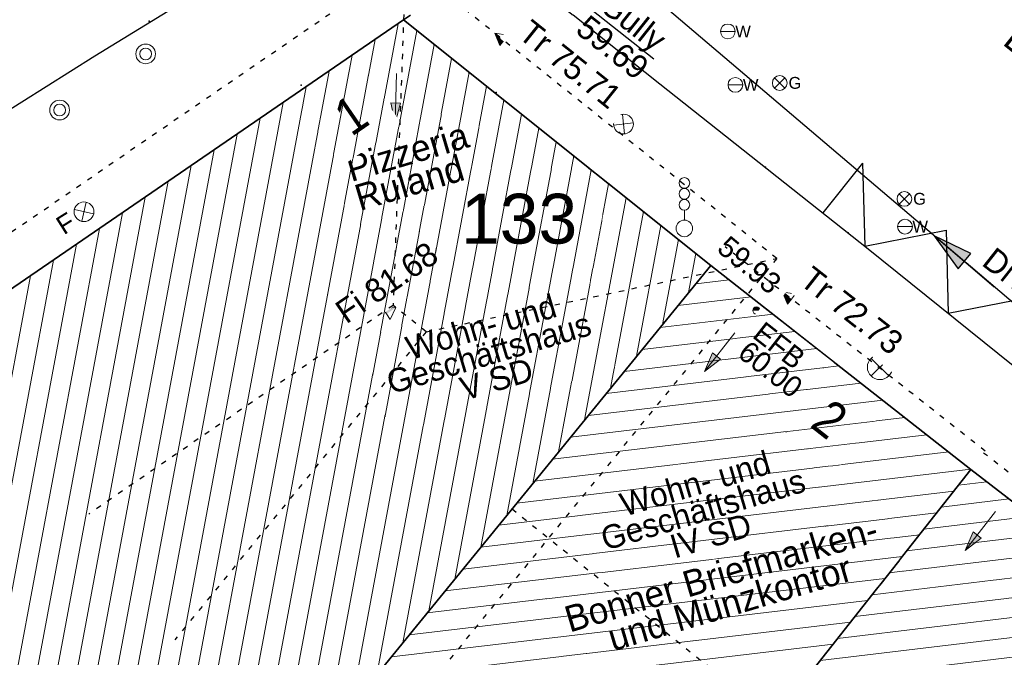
# Model space of a CAD drawing. Header units: metres. Extents: x 32365810 to 32367010, y 5620411 to 5622366.
# Tile 65 of 198: x 32366126 to 32366144, y 5622033 to 5622045. Entities that reach past the tile are written whole.
import ezdxf

# ---------------------------------------------------------------- set-up
doc = ezdxf.new("R2010")
doc.units = ezdxf.units.M
for name, pattern in [('1000.100', [0]), ('1000.196', [0.225, 0.075, -0.15]), ('1000.210', [0]), ('1000.300', [0]), ('1600.1047', [0]), ('1600.2028', [0]), ('1600.2505', [0])]:
    doc.linetypes.add(name, pattern=pattern)
doc.layers.get('0').update_dxf_attribs({"color": 1, "linetype": 'CONTINUOUS'})
for name, color, linetype in [('Beschriftung Gebäude', 7, 'CONTINUOUS'), ('Beschriftung Kanalbestand (AMT 66)', 7, 'CONTINUOUS'), ('Beschriftung Topographie', 7, 'CONTINUOUS'), ('EFB-_ Dachhöhen Bestandsgebäude (NHN)', 7, 'CONTINUOUS'), ('Fahrbahnmarkierung', 7, 'CONTINUOUS'), ('Flurstücke_Grenzpunkte', 11, 'CONTINUOUS'), ('Gasleitung', 7, 'CONTINUOUS'), ('Gebäude', 31, 'CONTINUOUS'), ('Höhen_ gemessen (NHN)', 7, 'CONTINUOUS'), ('Lagebezeichnungen', 12, 'CONTINUOUS'), ('Leitungen Kanalbestand (AMT 66)', 7, 'CONTINUOUS'), ('Symbole Topographie', 7, 'CONTINUOUS'), ('Topographie_ örtl. Aufnahme', 7, 'CONTINUOUS'), ('Wasserleitung', 7, 'CONTINUOUS'), ('weitere Entwässerungsleitungen', 7, 'CONTINUOUS')]:
    doc.layers.add(name, color=color, linetype=linetype)
doc.styles.add('Arial', font='Arial.ttf')
doc.styles.add('Beschriftung schwarz_ Stift 0.25', font='Century Gothic.ttf')
doc.styles.add('Dachhöhe NHN_ Bestand_ gemessen', font='Century Gothic.ttf')
doc.styles.add('Dachhöhe NHN_ Bestand_ gemessen_ schwarz', font='Century Gothic.ttf')
doc.styles.add('Flurstücksnummer - K 10 700', font='Arial.ttf')
doc.styles.add('Hausnummern NRW', font='Arial.ttf', dxfattribs={"width": 0.85})
doc.styles.add('Höhe NHN_ gemessen_ blau', font='Century Gothic.ttf')
doc.styles.add('Kanal Mischwasser_ Beschriftung allgemein_ dünn_ lila', font='Century Gothic.ttf')
doc.styles.add('Kanal_ Höhe_ NHN (Deckel_Sohle)_ lila', font='Century Gothic.ttf')

# ---------------------------------------------------------------- blocks, each defined once
blk = doc.blocks.new('S1000.360')
at = {"lineweight": -2}
blk.add_hatch(color=0, dxfattribs=at).paths.add_polyline_path([(0, 0.25), (0.05, 0.05), (-0.05, 0.05)], flags=0)
at = {"color": 0, "lineweight": -2}
for p, q in [((-0.05, 0.05), (0, 0.25)), ((0, 0.25), (0.05, 0.05)), ((0, 0.25), (0, -0.25)), ((0.05, 0.05), (-0.05, 0.05))]:
    blk.add_line(p, q, dxfattribs=at)
blk = doc.blocks.new('S1000.364', base_point=(0.25, 0))
at = {"color": 0, "lineweight": -2}
for p, q in [((0.075, 0.175), (0.425, -0.175)), ((0.425, 0.175), (0.075, -0.175))]:
    blk.add_line(p, q, dxfattribs=at)
blk.add_circle((0.25, 0), 0.25, dxfattribs=at)
at = {"color": 0, "lineweight": -2, "insert": (-0.5, -0.235), "char_height": 0.47, "attachment_point": 7, "line_spacing_factor": 0.69, "style": 'Arial'}
blk.add_mtext('F', dxfattribs=at)
blk = doc.blocks.new('S1000.451')
at = {"color": 0, "lineweight": -2}
for radius in [0.5, 0.3]:
    blk.add_circle((0, 0), radius, dxfattribs=at)
blk = doc.blocks.new('S1000.549', base_point=(-0.2, 0))
at = {"color": 0, "lineweight": -2}
blk.add_line((-0.45, 0), (0.05, 0), dxfattribs=at)
blk.add_circle((-0.2, 0), 0.25, dxfattribs=at)
at = {"color": 0, "lineweight": -2, "insert": (0.05246, -0.199999), "char_height": 0.4, "attachment_point": 7, "line_spacing_factor": 0.69, "style": 'Arial'}
blk.add_mtext('W', dxfattribs=at)
blk = doc.blocks.new('S1000.550', base_point=(-0.2, 0))
at = {"color": 0, "lineweight": -2}
for p, q in [((-0.376777, 0.176777), (-0.023224, -0.176777)), ((-0.376777, -0.176777), (-0.023224, 0.176777))]:
    blk.add_line(p, q, dxfattribs=at)
blk.add_circle((-0.2, 0), 0.25, dxfattribs=at)
at = {"color": 0, "lineweight": -2, "insert": (0.09684, -0.2), "char_height": 0.4, "attachment_point": 7, "line_spacing_factor": 0.69, "style": 'Arial'}
blk.add_mtext('G', dxfattribs=at)
blk = doc.blocks.new('S1000.431', base_point=(0, -0.36))
at = {"color": 0, "lineweight": -2}
blk.add_line((0, -0.22), (0, -0.05), dxfattribs=at)
for centre, radius in [((0, 0.41), 0.09), ((0, 0.225), 0.09), ((0, 0.04), 0.09), ((0, -0.36), 0.14)]:
    blk.add_circle(centre, radius, dxfattribs=at)
blk = doc.blocks.new('S1000.345')
at = {"color": 0, "lineweight": -2}
for p, q in [((-0.353554, 0.353554), (0.353554, -0.353554)), ((-0.353554, -0.353554), (0.353554, 0.353554))]:
    blk.add_line(p, q, dxfattribs=at)
blk.add_circle((0, 0), 0.5, dxfattribs=at)
blk = doc.blocks.new('S1000.114', base_point=(0, 0.366025))
at = {"lineweight": -2}
blk.add_hatch(color=0, dxfattribs=at).paths.add_polyline_path([(-0.5, -0.5), (0, 0.366026), (0, -0.5)], flags=0)
at = {"color": 0, "lineweight": -2}
for p, q in [((0, 0.366026), (-0.5, -0.5)), ((0.5, -0.5), (0, 0.366026)), ((-0.5, -0.5), (0, -0.5)), ((0, -0.5), (0.5, -0.5))]:
    blk.add_line(p, q, dxfattribs=at)
blk = doc.blocks.new('S1000.15')
at = {"color": 0, "lineweight": -2}
for p, q in [((-0.5, 0.05), (-0.485, 0.1)), ((0.495, 0.05), (-0.5, 0.05)), ((-0.5, -0.05), (-0.5, 0)), ((-0.5, 0), (0.5, 0)), ((-0.485, 0.1), (0.49, 0.1)), ((-0.475, 0.15), (-0.455, 0.2)), ((0.475, 0.15), (-0.475, 0.15)), ((-0.455, 0.2), (0.455, 0.2)), ((-0.43, 0.25), (-0.4, 0.3)), ((0.43, 0.25), (-0.43, 0.25)), ((-0.4, 0.3), (0.395, 0.3)), ((-0.355, 0.35), (-0.295, 0.4)), ((0.36, 0.35), (-0.355, 0.35)), ((-0.295, 0.4), (0.3, 0.4)), ((0.22, 0.45), (-0.215, 0.45)), ((0.3, 0.4), (0.22, 0.45)), ((0.395, 0.3), (0.36, 0.35)), ((0.455, 0.2), (0.43, 0.25)), ((0.49, 0.1), (0.475, 0.15)), ((0.5, 0), (0.495, 0.05)), ((0.495, -0.05), (-0.5, -0.05)), ((-0.475, -0.15), (-0.49, -0.1)), ((-0.49, -0.1), (0.485, -0.1)), ((0.475, -0.15), (-0.475, -0.15)), ((-0.43, -0.25), (-0.455, -0.2)), ((-0.455, -0.2), (0.46, -0.2)), ((0.425, -0.25), (-0.43, -0.25)), ((-0.355, -0.35), (-0.4, -0.3)), ((-0.4, -0.3), (0.395, -0.3)), ((0.345, -0.35), (-0.355, -0.35)), ((-0.205, -0.45), (-0.29, -0.4)), ((-0.29, -0.4), (0.285, -0.4)), ((0.2, -0.45), (-0.205, -0.45)), ((0.285, -0.4), (0.345, -0.35)), ((0.395, -0.3), (0.425, -0.25)), ((0.46, -0.2), (0.475, -0.15)), ((0.485, -0.1), (0.495, -0.05))]:
    blk.add_line(p, q, dxfattribs=at)
blk.add_circle((0, 0), 0.5, dxfattribs=at)
blk = doc.blocks.new('S1000.400')
at = {"lineweight": -2}
blk.add_hatch(color=0, dxfattribs=at).paths.add_polyline_path([(-0.49, 0), (0.49, 0), (0.479292, -0.101877), (0.447637, -0.199301), (0.396418, -0.288015), (0.327874, -0.364141), (0.245, -0.424352), (0.151418, -0.466018), (0.051219, -0.487316), (-0.051219, -0.487316), (-0.151418, -0.466018), (-0.245, -0.424352), (-0.327874, -0.364141), (-0.396418, -0.288015), (-0.447637, -0.199301), (-0.479292, -0.101877)], flags=0)
at = {"color": 0, "lineweight": -2}
blk.add_circle((0, 0), 0.5, dxfattribs=at)
for start, end in [(0, 180), (180, 0)]:
    blk.add_arc((0, 0), 0.49, start, end, dxfattribs=at)
blk = doc.blocks.new('O905')
at = {"layer": 'Flurstücke_Grenzpunkte', "color": 7, "linetype": '1600.2028', "lineweight": 35}
for p, q in [((32366138.899, 5622040.284), (32366131.333, 5622031.006)), ((32366143.852, 5622036.398), (32366138.899, 5622040.284)), ((32366136.36, 5622026.891), (32366143.852, 5622036.398)), ((32366131.284, 5622030.972), (32366127.886, 5622028.626)), ((32366131.333, 5622031.006), (32366131.284, 5622030.972)), ((32366127.886, 5622028.626), (32366133.922, 5622023.797)), ((32366133.922, 5622023.797), (32366136.36, 5622026.891))]:
    blk.add_line(p, q, dxfattribs=at)
at = {"layer": 'Flurstücke_Grenzpunkte', "color": 7, "lineweight": 18, "insert": (32366136.700846, 5622031.442035), "char_height": 0.95, "attachment_point": 8, "rotation": 16.5125223, "line_spacing_factor": 0.69, "style": 'Flurstücksnummer - K 10 700', "bg_fill": 2}
blk.add_mtext('134', dxfattribs=at)
blk = doc.blocks.new('O1274')
at = {"layer": 'Flurstücke_Grenzpunkte', "color": 7, "linetype": '1600.2028', "lineweight": 35}
for p, q in [((32366133.051, 5622044.958), (32366119.012, 5622035.329)), ((32366138.899, 5622040.284), (32366133.051, 5622044.958)), ((32366138.899, 5622040.284), (32366131.333, 5622031.006))]:
    blk.add_line(p, q, dxfattribs=at)
at = {"layer": 'Flurstücke_Grenzpunkte', "color": 7, "lineweight": 18, "insert": (32366135.2502, 5622040.684389), "char_height": 0.95, "attachment_point": 8, "line_spacing_factor": 0.69, "style": 'Flurstücksnummer - K 10 700', "bg_fill": 2}
blk.add_mtext('133', dxfattribs=at)
blk = doc.blocks.new('O1462')
at = {"layer": 'Flurstücke_Grenzpunkte', "color": 7, "linetype": '1600.2028', "lineweight": 35}
for p, q in [((32366133.183, 5622045.049), (32366133.051, 5622044.958)), ((32366138.899, 5622040.284), (32366133.051, 5622044.958)), ((32366143.852, 5622036.398), (32366138.899, 5622040.284)), ((32366148.665, 5622032.663), (32366143.852, 5622036.398))]:
    blk.add_line(p, q, dxfattribs=at)
blk = doc.blocks.new('O1916')
at = {"layer": 'Flurstücke_Grenzpunkte', "color": 7, "linetype": '1600.2028', "lineweight": 35}
for p, q in [((32366133.183, 5622045.049), (32366133.051, 5622044.958)), ((32366133.051, 5622044.958), (32366119.012, 5622035.329))]:
    blk.add_line(p, q, dxfattribs=at)
blk = doc.blocks.new('O2231')
at = {"layer": 'Gebäude', "color": 7, "linetype": '1600.2505', "lineweight": 18}
for p, q in [((32366138.899, 5622040.284), (32366131.333, 5622031.006)), ((32366143.852, 5622036.398), (32366138.899, 5622040.284)), ((32366136.36, 5622026.891), (32366143.852, 5622036.398)), ((32366131.333, 5622031.006), (32366131.284, 5622030.972)), ((32366131.284, 5622030.972), (32366136.36, 5622026.891))]:
    blk.add_line(p, q, dxfattribs=at)
at = {"layer": 'Lagebezeichnungen', "color": 7, "lineweight": 18, "insert": (32366140.950012, 5622037.080157), "char_height": 0.7, "attachment_point": 8, "rotation": 321.8690584, "line_spacing_factor": 0.69, "style": 'Hausnummern NRW', "bg_fill": 2}
blk.add_mtext('2', dxfattribs=at)
blk = doc.blocks.new('O2866')
at = {"layer": 'Gebäude', "color": 7, "linetype": '1600.2505', "lineweight": 18}
for p, q in [((32366133.051, 5622044.958), (32366119.012, 5622035.329)), ((32366138.899, 5622040.284), (32366133.051, 5622044.958)), ((32366138.899, 5622040.284), (32366131.333, 5622031.006))]:
    blk.add_line(p, q, dxfattribs=at)
at = {"layer": 'Lagebezeichnungen', "color": 7, "lineweight": 18, "insert": (32366132.248951, 5622042.856685), "char_height": 0.7, "attachment_point": 8, "rotation": 34.4376487, "line_spacing_factor": 0.69, "style": 'Hausnummern NRW', "bg_fill": 2}
blk.add_mtext('1', dxfattribs=at)
blk = doc.blocks.new('O2942')
at = {"layer": 'Gebäude', "color": 7, "linetype": '1600.2505', "lineweight": 18}
for p, q in [((32366136.36, 5622026.891), (32366143.852, 5622036.398)), ((32366148.665, 5622032.663), (32366143.852, 5622036.398)), ((32366148.665, 5622032.663), (32366141.122, 5622023.061)), ((32366136.36, 5622026.891), (32366141.122, 5622023.061))]:
    blk.add_line(p, q, dxfattribs=at)
at = {"layer": 'Lagebezeichnungen', "color": 7, "lineweight": 18, "insert": (32366144.99012, 5622034.033245), "char_height": 0.7, "attachment_point": 8, "rotation": 322.1550417, "line_spacing_factor": 0.69, "style": 'Hausnummern NRW', "bg_fill": 2}
blk.add_mtext('4', dxfattribs=at)
blk = doc.blocks.new('*X1108')
at = {"color": 253, "linetype": '1600.1047', "lineweight": 18, "true_color": 0xb2b2b2}
for p, q in [((32366139.248011, 5622040.010175), (32366138.614459, 5622039.935075)), ((32366139.666148, 5622039.682115), (32366138.273561, 5622039.51704)), ((32366140.084285, 5622039.354055), (32366137.932663, 5622039.099005)), ((32366140.502423, 5622039.025995), (32366137.591765, 5622038.68097)), ((32366140.92056, 5622038.697934), (32366137.250867, 5622038.262935)), ((32366141.338698, 5622038.369874), (32366136.909969, 5622037.844901)), ((32366141.756835, 5622038.041814), (32366136.569071, 5622037.426866)), ((32366142.174972, 5622037.713754), (32366136.228173, 5622037.008831)), ((32366142.59311, 5622037.385694), (32366135.887275, 5622036.590796)), ((32366143.011247, 5622037.057634), (32366135.546377, 5622036.172761)), ((32366143.429385, 5622036.729573), (32366135.205479, 5622035.754726)), ((32366143.847522, 5622036.401513), (32366134.864581, 5622035.336691)), ((32366143.527264, 5622035.985925), (32366134.523683, 5622034.918656)), ((32366143.199013, 5622035.569389), (32366134.182785, 5622034.500621)), ((32366142.870761, 5622035.152854), (32366133.841887, 5622034.082587)), ((32366142.54251, 5622034.736318), (32366133.500989, 5622033.664552)), ((32366142.214258, 5622034.319782), (32366133.160091, 5622033.246517)), ((32366141.886007, 5622033.903246), (32366132.819193, 5622032.828482)), ((32366141.557756, 5622033.48671), (32366132.478295, 5622032.410447)), ((32366141.229504, 5622033.070175), (32366132.137397, 5622031.992412)), ((32366140.901253, 5622032.653639), (32366131.796499, 5622031.574377)), ((32366140.573001, 5622032.237103), (32366131.455601, 5622031.156342)), ((32366140.24475, 5622031.820567), (32366131.515567, 5622030.785825)), ((32366139.916499, 5622031.404032), (32366131.924909, 5622030.456722)), ((32366139.588247, 5622030.987496), (32366132.334251, 5622030.12762)), ((32366139.259996, 5622030.57096), (32366132.743593, 5622029.798517)), ((32366138.931744, 5622030.154424), (32366133.152935, 5622029.469414)), ((32366138.603493, 5622029.737888), (32366133.562278, 5622029.140312)), ((32366138.275242, 5622029.321353), (32366133.97162, 5622028.811209)), ((32366137.94699, 5622028.904817), (32366134.380962, 5622028.482106)), ((32366137.618739, 5622028.488281), (32366134.790304, 5622028.153003)), ((32366137.290487, 5622028.071745), (32366135.199646, 5622027.823901)), ((32366136.962236, 5622027.65521), (32366135.608988, 5622027.494798)), ((32366136.633985, 5622027.238674), (32366136.018331, 5622027.165695))]:
    blk.add_line(p, q, dxfattribs=at)
blk = doc.blocks.new('*X1290')
at = {"color": 253, "linetype": '1600.1047', "lineweight": 18, "true_color": 0xb2b2b2}
for p, q in [((32366130.214677, 5622030.233733), (32366132.944586, 5622044.885013)), ((32366130.652446, 5622030.535971), (32366133.302227, 5622044.757208)), ((32366129.776908, 5622029.931495), (32366132.507241, 5622044.585049)), ((32366131.090214, 5622030.838209), (32366133.634237, 5622044.491849)), ((32366129.33914, 5622029.629257), (32366132.069896, 5622044.285085)), ((32366131.553258, 5622031.276097), (32366133.966248, 5622044.22649)), ((32366128.901371, 5622029.327018), (32366131.632551, 5622043.985121)), ((32366132.047681, 5622031.882396), (32366134.298259, 5622043.961131)), ((32366132.542104, 5622032.488694), (32366134.63027, 5622043.695772)), ((32366128.463602, 5622029.02478), (32366131.195206, 5622043.685157)), ((32366128.025834, 5622028.722542), (32366130.757861, 5622043.385193)), ((32366133.036527, 5622033.094993), (32366134.96228, 5622043.430414)), ((32366133.53095, 5622033.701292), (32366135.294291, 5622043.165055)), ((32366127.588047, 5622028.420208), (32366130.320517, 5622043.085229)), ((32366127.150252, 5622028.11783), (32366129.883172, 5622042.785266)), ((32366134.025373, 5622034.30759), (32366135.626302, 5622042.899696)), ((32366134.519796, 5622034.913889), (32366135.958313, 5622042.634337)), ((32366126.712458, 5622027.815451), (32366129.445827, 5622042.485302)), ((32366135.014218, 5622035.520188), (32366136.290324, 5622042.368978)), ((32366126.274663, 5622027.513073), (32366129.008482, 5622042.185338)), ((32366135.508641, 5622036.126487), (32366136.622334, 5622042.103619)), ((32366125.836868, 5622027.210694), (32366128.571137, 5622041.885374)), ((32366136.003064, 5622036.732785), (32366136.954345, 5622041.838261)), ((32366125.399073, 5622026.908316), (32366128.133792, 5622041.58541)), ((32366136.497487, 5622037.339084), (32366137.286356, 5622041.572902)), ((32366124.986214, 5622026.739767), (32366127.696447, 5622041.285446)), ((32366136.99191, 5622037.945383), (32366137.618367, 5622041.307543)), ((32366124.685355, 5622027.172317), (32366127.259102, 5622040.985482)), ((32366137.486333, 5622038.551681), (32366137.950378, 5622041.042184)), ((32366137.980756, 5622039.15798), (32366138.282388, 5622040.776825)), ((32366124.384497, 5622027.604867), (32366126.821757, 5622040.685518)), ((32366138.475179, 5622039.764279), (32366138.614399, 5622040.511466)), ((32366124.083638, 5622028.037417), (32366126.384412, 5622040.385554)), ((32366123.782779, 5622028.469967), (32366125.947067, 5622040.08559))]:
    blk.add_line(p, q, dxfattribs=at)
blk = doc.blocks.new('*X1313')
at = {"color": 253, "linetype": '1600.1047', "lineweight": 18, "true_color": 0xb2b2b2}
for p, q in [((32366144.156211, 5622036.161925), (32366143.614713, 5622036.096894)), ((32366144.577689, 5622035.834848), (32366143.285957, 5622035.679717)), ((32366144.999168, 5622035.507771), (32366142.9572, 5622035.262541)), ((32366145.420646, 5622035.180694), (32366142.628444, 5622034.845364)), ((32366145.842125, 5622034.853617), (32366142.299687, 5622034.428187)), ((32366146.263603, 5622034.52654), (32366141.970931, 5622034.011011)), ((32366146.685082, 5622034.199463), (32366141.642174, 5622033.593834)), ((32366147.10656, 5622033.872386), (32366141.313418, 5622033.176657)), ((32366147.528038, 5622033.545309), (32366140.984661, 5622032.759481)), ((32366147.949517, 5622033.218232), (32366140.655905, 5622032.342304)), ((32366148.370995, 5622032.891154), (32366140.327148, 5622031.925127)), ((32366148.565916, 5622032.536869), (32366139.998392, 5622031.507951)), ((32366148.238304, 5622032.11983), (32366139.669636, 5622031.090774)), ((32366147.910692, 5622031.70279), (32366139.340879, 5622030.673597)), ((32366147.583081, 5622031.285751), (32366139.012123, 5622030.25642)), ((32366147.255469, 5622030.868712), (32366138.683366, 5622029.839244)), ((32366146.927858, 5622030.451673), (32366138.35461, 5622029.422067)), ((32366146.600246, 5622030.034634), (32366138.025853, 5622029.00489)), ((32366146.272634, 5622029.617595), (32366137.697097, 5622028.587714)), ((32366145.945023, 5622029.200555), (32366137.36834, 5622028.170537)), ((32366145.617411, 5622028.783516), (32366137.039584, 5622027.75336)), ((32366145.2898, 5622028.366477), (32366136.710827, 5622027.336184)), ((32366144.962188, 5622027.949438), (32366136.382071, 5622026.919007)), ((32366144.634577, 5622027.532399), (32366136.741162, 5622026.584438)), ((32366144.306965, 5622027.11536), (32366137.149755, 5622026.255813)), ((32366143.979353, 5622026.69832), (32366137.558347, 5622025.927188)), ((32366143.651742, 5622026.281281), (32366137.96694, 5622025.598564)), ((32366143.32413, 5622025.864242), (32366138.375533, 5622025.269939)), ((32366142.996519, 5622025.447203), (32366138.784126, 5622024.941315)), ((32366142.668907, 5622025.030164), (32366139.192718, 5622024.61269)), ((32366142.341295, 5622024.613124), (32366139.601311, 5622024.284066)), ((32366142.013684, 5622024.196085), (32366140.009904, 5622023.955441)), ((32366141.686072, 5622023.779046), (32366140.418497, 5622023.626816)), ((32366141.358461, 5622023.362007), (32366140.827089, 5622023.298192))]:
    blk.add_line(p, q, dxfattribs=at)
blk = doc.blocks.new('S1000.370')
at = {"lineweight": -2}
blk.add_hatch(color=0, dxfattribs=at).paths.add_polyline_path([(0.065, 0), (-0.06, 0), (0, 0.25)], flags=0)
at = {"color": 0, "lineweight": -2}
for p, q in [((0, 0.25), (-0.06, 0)), ((0, -0.25), (0, 0.25)), ((0.065, 0), (0, 0.25)), ((-0.06, 0), (0.065, 0))]:
    blk.add_line(p, q, dxfattribs=at)

msp = doc.modelspace()

# ---------------------------------------------------------------- linework, layer by layer
at = {"layer": 'Topographie_ örtl. Aufnahme', "color": 7, "true_color": 0xffffff}
for p in [(32366128.208623, 5622044.931397, 59.907), (32366136.799595, 5622044.909072, 59.74), (32366131.103046, 5622043.717362, 60.03), (32366134.813536, 5622043.578846, 59.946), (32366139.940802, 5622042.154373, 59.719), (32366141.516958, 5622040.905558, 59.747), (32366139.430463, 5622039.96062, 59.926), (32366140.534722, 5622038.940275, 59.952)]:
    msp.add_point(p, dxfattribs=at)

# ---------------------------------------------------------------- block references
at = {"layer": 'EFB-_ Dachhöhen Bestandsgebäude (NHN)', "color": 7, "lineweight": 18, "xscale": 0.25, "yscale": 0.25, "zscale": 0.25}
for p, rotation in [((32366134.79, 5622044.703, 75.714), 51.366359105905), ((32366140.268, 5622039.775, 72.729), 51.883028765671), ((32366132.905, 5622039.48, 81.677), 304.445355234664)]:
    msp.add_blockref('S1000.114', p, dxfattribs=dict(at, rotation=rotation))
at = {"layer": 'EFB-_ Dachhöhen Bestandsgebäude (NHN)', "color": 7, "lineweight": 9, "xscale": 0.1375, "yscale": 0.1375, "zscale": 0.1375, "rotation": 180.000420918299}
msp.add_blockref('S1000.400', (32366139.767884, 5622039.423637, 59.999), dxfattribs=at)
at = {"layer": 'Gasleitung', "color": 7, "lineweight": 18, "xscale": 0.5625, "yscale": 0.5625, "zscale": 0.5625}
for p in [(32366140.212785, 5622043.756039, 59.772), (32366142.585635, 5622041.548591, 59.796)]:
    msp.add_blockref('S1000.550', p, dxfattribs=at)
at = {"layer": 'Höhen_ gemessen (NHN)', "color": 7, "lineweight": 18, "xscale": 0.1125, "yscale": 0.1125, "zscale": 0.1125}
msp.add_blockref('S1000.15', (32366139.829906, 5622039.719289, 59.927), dxfattribs=at)
at = {"layer": 'Leitungen Kanalbestand (AMT 66)', "color": 7, "lineweight": 18, "xscale": 0.475, "yscale": 0.475, "zscale": 0.475}
msp.add_blockref('S1000.345', (32366142.118476, 5622038.344728, 59.946), dxfattribs=at)
at = {"layer": 'Symbole Topographie', "color": 7, "lineweight": 18}
for name, p, xscale, yscale, zscale in [('S1000.451', (32366128.140424, 5622044.310812, 60.057), 0.375, 0.375, 0.375), ('S1000.451', (32366126.502146, 5622043.241632, 60.094), 0.375, 0.375, 0.375), ('S1000.431', (32366138.396493, 5622040.987119, 59.915), 1.125, 1.125, 1.125)]:
    msp.add_blockref(name, p, dxfattribs=dict(at, xscale=xscale, yscale=yscale, zscale=zscale))
for name, p, xscale, yscale, zscale, rotation in [('S1000.360', (32366132.903603, 5622043.46731), 1.875, 1.875, 1.875, 178.353902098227), ('S1000.364', (32366137.237399, 5622042.974233, 59.858), 0.7525, 0.7525, 0.7525, 321.590400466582), ('S1000.364', (32366126.966184, 5622041.304324), 0.7525, 0.7525, 0.7525, 32.161769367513), ('S1000.360', (32366139.06693, 5622038.631983), 1.875, 1.875, 1.875, 141.873042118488), ('S1000.360', (32366144.029594, 5622035.222653), 1.875, 1.875, 1.875, 142.162355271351)]:
    msp.add_blockref(name, p, dxfattribs=dict(at, xscale=xscale, yscale=yscale, zscale=zscale, rotation=rotation))
at = {"layer": 'Wasserleitung', "color": 7, "lineweight": 18, "xscale": 0.5625, "yscale": 0.5625, "zscale": 0.5625}
for p in [(32366139.224063, 5622044.738679, 59.768), (32366139.368895, 5622043.721234, 59.759), (32366142.596245, 5622041.020864, 59.777)]:
    msp.add_blockref('S1000.549', p, dxfattribs=at)

# ---------------------------------------------------------------- texts
at = {"layer": 'Beschriftung Gebäude', "color": 7, "lineweight": 25, "insert": (32366139.334833, 5622033.606478), "char_height": 0.5, "attachment_point": 8, "rotation": 16.5123575, "line_spacing_factor": 0.69, "style": 'Beschriftung schwarz_ Stift 0.25', "bg_fill": 2}
msp.add_mtext('Bonner Briefmarken-\\Pund Münzkontor', dxfattribs=at)
at = {"layer": 'Beschriftung Topographie', "color": 7, "lineweight": 25, "insert": (32366147.072799, 5622042.204052), "char_height": 0.5, "attachment_point": 8, "rotation": 321.4012715, "line_spacing_factor": 0.69, "style": 'Beschriftung schwarz_ Stift 0.25', "bg_fill": 2}
msp.add_mtext('Begrenzung Tiefgarage', dxfattribs=at)
at = {"layer": 'EFB-_ Dachhöhen Bestandsgebäude (NHN)', "color": 7, "lineweight": 25, "insert": (32366140.561796, 5622039.93418, 72.729), "char_height": 0.45, "attachment_point": 7, "rotation": 321.8830184, "line_spacing_factor": 0.69, "style": 'Dachhöhe NHN_ Bestand_ gemessen_ schwarz', "bg_fill": 2}
msp.add_mtext('Tr 72.73', dxfattribs=at)

# ---------------------------------------------------------------- next in the draw order: texts
at = {"layer": 'Beschriftung Gebäude', "color": 7, "lineweight": 25, "insert": (32366132.217851, 5622041.310794), "char_height": 0.5, "attachment_point": 7, "rotation": 16.5128845, "line_spacing_factor": 0.69, "style": 'Beschriftung schwarz_ Stift 0.25', "bg_fill": 2}
msp.add_mtext('Pizzeria\\PRuland', dxfattribs=at)
at = {"layer": 'Beschriftung Kanalbestand (AMT 66)', "color": 200, "lineweight": 25, "true_color": 0xd600ff, "insert": (32366145.447139, 5622039.470595), "char_height": 0.45, "attachment_point": 5, "rotation": 321.7145918, "line_spacing_factor": 0.69, "style": 'Kanal Mischwasser_ Beschriftung allgemein_ dünn_ lila', "bg_fill": 2}
msp.add_mtext('DN 400 PE*', dxfattribs=at)
at = {"layer": 'EFB-_ Dachhöhen Bestandsgebäude (NHN)', "color": 7, "lineweight": 25, "char_height": 0.45, "line_spacing_factor": 0.69, "style": 'Dachhöhe NHN_ Bestand_ gemessen_ schwarz', "bg_fill": 2}
for s, insert, attachment_point, rotation in [('Fi 81.68', (32366132.859212, 5622039.766487, 81.677), 8, 34.4453564), ('Wohn- und\\PGeschäftshaus\\PIV SD', (32366138.752653, 5622035.630067), 5, 16.5125223)]:
    msp.add_mtext(s, dxfattribs=dict(at, insert=insert, attachment_point=attachment_point, rotation=rotation))
at = {"layer": 'EFB-_ Dachhöhen Bestandsgebäude (NHN)', "color": 142, "lineweight": 25, "true_color": 0x0087cd, "insert": (32366139.918942, 5622039.237298), "char_height": 0.4, "attachment_point": 1, "rotation": 321.8804053, "line_spacing_factor": 0.69, "style": 'Dachhöhe NHN_ Bestand_ gemessen', "bg_fill": 2}
msp.add_mtext('EFB\\P60.00', dxfattribs=at)
at = {"layer": 'Höhen_ gemessen (NHN)', "color": 142, "lineweight": 25, "true_color": 0x0087cd, "insert": (32366140.02045, 5622039.706904), "char_height": 0.4, "attachment_point": 9, "rotation": 320.2883734, "line_spacing_factor": 0.69, "style": 'Höhe NHN_ gemessen_ blau', "bg_fill": 2}
msp.add_mtext('59.93', dxfattribs=at)
at = {"layer": 'weitere Entwässerungsleitungen', "color": 200, "lineweight": 25, "true_color": 0xd600ff, "insert": (32366137.226954, 5622044.683188, 59.688), "char_height": 0.45, "attachment_point": 5, "rotation": 321.5903904, "line_spacing_factor": 0.69, "style": 'Kanal_ Höhe_ NHN (Deckel_Sohle)_ lila', "bg_fill": 2}
msp.add_mtext('\\SGully/59.69;', dxfattribs=at)

# ---------------------------------------------------------------- next in the draw order: texts
at = {"layer": 'EFB-_ Dachhöhen Bestandsgebäude (NHN)', "color": 7, "lineweight": 25, "char_height": 0.45, "line_spacing_factor": 0.69, "style": 'Dachhöhe NHN_ Bestand_ gemessen_ schwarz', "bg_fill": 2}
for s, insert, attachment_point, rotation in [('Tr 75.71', (32366135.205073, 5622044.633006, 75.714), 7, 321.3663739), ('Wohn- und\\PGeschäftshaus\\PV SD', (32366134.674031, 5622038.611642), 5, 16.5125223)]:
    msp.add_mtext(s, dxfattribs=dict(at, insert=insert, attachment_point=attachment_point, rotation=rotation))

# ---------------------------------------------------------------- next in the draw order: block references
at = {"layer": 'Flurstücke_Grenzpunkte', "color": 7, "true_color": 0xffffff}
msp.add_blockref('O905', (0, 0), dxfattribs=at)

# ---------------------------------------------------------------- next in the draw order: block references
msp.add_blockref('O1274', (0, 0), dxfattribs=at)

# ---------------------------------------------------------------- next in the draw order: block references
msp.add_blockref('O1462', (0, 0), dxfattribs=at)

# ---------------------------------------------------------------- next in the draw order: block references
msp.add_blockref('O1916', (0, 0), dxfattribs=at)

# ---------------------------------------------------------------- next in the draw order: block references
at = {"layer": 'Gebäude', "color": 7, "true_color": 0xffffff}
msp.add_blockref('O2231', (0, 0), dxfattribs=at)

# ---------------------------------------------------------------- next in the draw order: block references
msp.add_blockref('O2866', (0, 0), dxfattribs=at)

# ---------------------------------------------------------------- next in the draw order: linework, layer by layer
at = {"layer": 'EFB-_ Dachhöhen Bestandsgebäude (NHN)', "color": 7, "linetype": '1000.196', "lineweight": 25}
for p, q in [((32366133.091319, 5622046.060667), (32366124.083751, 5622039.8826)), ((32366133.091319, 5622046.060667), (32366132.852238, 5622039.52217)), ((32366140.15442, 5622040.4155), (32366133.091319, 5622046.060667)), ((32366144.126427, 5622036.747775), (32366139.173427, 5622040.633775)), ((32366133.481371, 5622039.019337), (32366140.15442, 5622040.4155)), ((32366132.852238, 5622039.52217), (32366127.057144, 5622035.54746)), ((32366133.481371, 5622039.019337), (32366132.852238, 5622039.52217)), ((32366133.481371, 5622039.019337), (32366128.698568, 5622033.154302))]:
    msp.add_line(p, q, dxfattribs=at)
at = {"layer": 'Fahrbahnmarkierung', "color": 253, "linetype": '1000.210', "lineweight": 25, "true_color": 0x999999}
for p, q in [((32366141.789158, 5622042.227964), (32366141.030912, 5622041.283752)), ((32366141.789158, 5622042.227964), (32366141.830029, 5622040.650103)), ((32366141.830029, 5622040.650103), (32366143.379504, 5622040.950843)), ((32366143.379504, 5622040.950843), (32366143.420376, 5622039.372981)), ((32366143.420376, 5622039.372981), (32366144.969851, 5622039.673722))]:
    msp.add_line(p, q, dxfattribs=at)
at = {"layer": 'Topographie_ örtl. Aufnahme', "color": 142, "linetype": '1000.100', "lineweight": 25, "true_color": 0x0087cd}
for p, q in [((32366127.175462, 5622044.275916, 59.945), (32366131.745993, 5622047.086191, 59.823)), ((32366134.77748, 5622046.241807, 59.719), (32366141.895705, 5622040.598029, 59.758)), ((32366124.637314, 5622042.679923, 60.014), (32366127.175462, 5622044.275916, 59.945)), ((32366141.895705, 5622040.598029, 59.758), (32366145.043672, 5622038.06197, 59.78))]:
    msp.add_line(p, q, dxfattribs=at)

# ---------------------------------------------------------------- next in the draw order: block references
at = {"layer": 'Gebäude', "color": 7, "true_color": 0xffffff}
msp.add_blockref('O2942', (0, 0), dxfattribs=at)
at = {"layer": 'Leitungen Kanalbestand (AMT 66)', "color": 200, "lineweight": 25, "true_color": 0xd600ff, "xscale": 3.0025, "yscale": 3.0025, "zscale": 3.0025, "rotation": 49.60439830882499}
msp.add_blockref('S1000.370', (32366143.72506, 5622040.357919, 59.831), dxfattribs=at)

# ---------------------------------------------------------------- next in the draw order: linework, layer by layer
at = {"layer": 'EFB-_ Dachhöhen Bestandsgebäude (NHN)', "color": 7, "linetype": '1000.196', "lineweight": 25}
for p, q in [((32366140.15442, 5622040.4155), (32366132.022601, 5622030.44365)), ((32366148.906993, 5622032.974835), (32366144.093993, 5622036.709835)), ((32366135.116, 5622035.645), (32366140.105995, 5622031.644514))]:
    msp.add_line(p, q, dxfattribs=at)
at = {"layer": 'Leitungen Kanalbestand (AMT 66)', "color": 200, "linetype": '1000.300', "lineweight": 25, "true_color": 0xd600ff}
msp.add_line((32366150.212, 5622034.838, 59.87), (32366137.23812, 5622045.877838, 59.792), dxfattribs=at)

# ---------------------------------------------------------------- next in the draw order: block references
at = {"layer": 'Gebäude', "color": 7, "true_color": 0xffffff}
for name in ['*X1290', '*X1108', '*X1313']:
    msp.add_blockref(name, (0, 0), dxfattribs=at)

doc.saveas('drawing.dxf')
